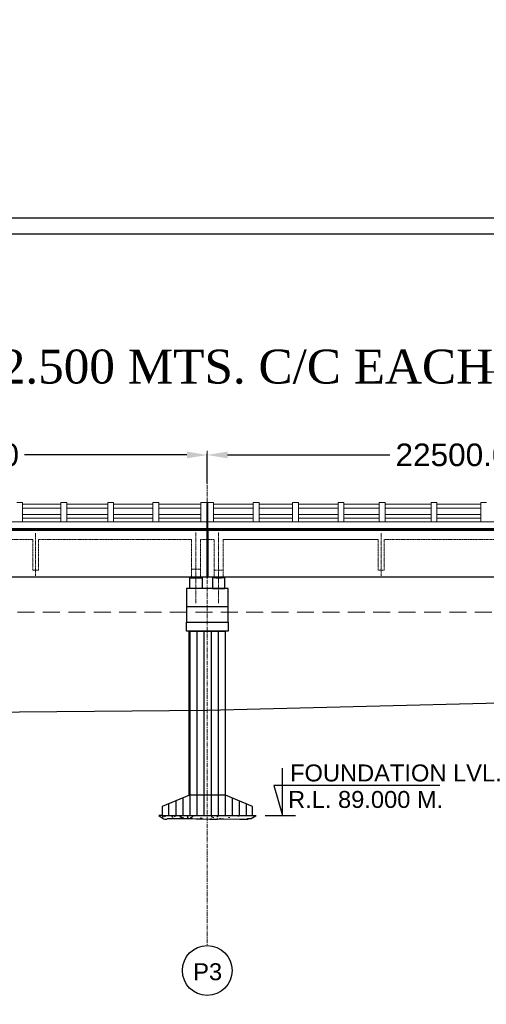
# Model space of a CAD drawing. Header units: inches. Extents: x 4599583 to 15517275, y 2817812 to 28133222513.
# Tile 31 of 95: x 4797878 to 4818542, y 28133010915 to 28133054486. Entities that reach past the tile are written whole.
import ezdxf

# ---------------------------------------------------------------- set-up
doc = ezdxf.new("R2010")
doc.units = ezdxf.units.IN
doc.header["$MEASUREMENT"] = 0
for name, pattern in [('CENTER', [2, 1.25, -0.25, 0.25, -0.25]), ('DASHED2', [0.375, 0.25, -0.125]), ('HIDDEN', [0.375, 0.25, -0.125])]:
    doc.linetypes.add(name, pattern=pattern)
for name, color, linetype in [('3', 201, 'Continuous'), ('CENTER', 3, 'CENTER'), ('CHAINAGE', 7, 'Continuous'), ('CHNGE', 31, 'Continuous'), ('DRG', 210, 'Continuous'), ('text', 7, 'Continuous')]:
    doc.layers.add(name, color=color, linetype=linetype)
for name, color, linetype, lineweight in [('CEN', 3, 'CENTER', 13), ('GL', 5, 'Continuous', 30), ('HATCH', 6, 'Continuous', 9), ('PITCH', 8, 'Continuous', 5), ('STR', 7, 'Continuous', 25), ('SYM', 8, 'Continuous', 5)]:
    doc.layers.add(name, color=color, linetype=linetype, lineweight=lineweight)
doc.layers.add('dim', color=7, linetype='Continuous', plot=False)
doc.styles.add('L', font='arial.ttf')
doc.styles.add('ROMANS', font='arial.ttf')
doc.dimstyles.new('Standard$0', dxfattribs={"dimtxt": 60, "dimasz": 60, "dimexe": 60, "dimexo": 60, "dimgap": 25, "dimtad": 0, "dimtih": 1, "dimtoh": 1, "dimlfac": -0.001, "dimzin": 0, "dimdsep": 46, "dimtxsty": 'ROMANS', "dimcen": 30, "dimclrd": 256, "dimclre": 256, "dimclrt": 4, "dimadec": 0, "dimazin": 0, "dimtfac": 1, "dimtix": 1, "dimtofl": 0, "dimtmove": 0, "dimatfit": 0, "dimfxl": 1, "dimtolj": 1, "dimtzin": 0, "dimlwd": -1, "dimlwe": -1, "dimarcsym": 0})
pattern_1 = [(90, (-1021760.13, 28133963954.07), (-312.5, 6e-14), [])]

# ---------------------------------------------------------------- blocks, each defined once
blk = doc.blocks.new('*D64')
at = {"layer": 'Defpoints', "color": 0, "transparency": 16777216}
for p in [(4896184, 28133038893), (4626184, 28133036143), (4896184, 28133036143)]:
    blk.add_point(p, dxfattribs=at)
at = {"layer": 'DRG', "color": 4, "lineweight": -2, "transparency": 16777216}
for p, q in [((4626184, 28133036193), (4626184, 28133038943)), ((4627134, 28133038893), (4703863, 28133038893)), ((4895234, 28133038893), (4818506, 28133038893)), ((4896184, 28133036193), (4896184, 28133038943))]:
    blk.add_line(p, q, dxfattribs=at)
at = {"layer": 'DRG', "color": 4, "transparency": 16777216}
for points in [[(4627134, 28133039051), (4627134, 28133038734), (4626184, 28133038893)], [(4895234, 28133039051), (4895234, 28133038734), (4896184, 28133038893)]]:
    blk.add_solid(points, dxfattribs=at)
at = {"layer": 'DRG', "color": 6, "transparency": 16777216, "insert": (4761184, 28133038893), "char_height": 1050, "attachment_point": 5, "style": 'ROMANS'}
blk.add_mtext('\\A1;{\\fTimes New Roman|b0|i0|c0|p18;\\H1.4286x;TOTAL LENGTH OF BRIDGE BETWEEN FACE OF DIRT WALLS 270.000 MTS. (12 SPANS @ 22.500 MTS. C/C EACH)}', dxfattribs=at)
blk = doc.blocks.new('*D67')
at = {"layer": 'Defpoints', "color": 0, "transparency": 16777216}
for p in [(4806184, 28133035224), (4783684, 28133033928), (4806184, 28133033928)]:
    blk.add_point(p, dxfattribs=at)
at = {"layer": 'DRG', "color": 4, "lineweight": -2, "transparency": 16777216}
for p, q in [((4783684, 28133033978), (4783684, 28133035274)), ((4806184, 28133033978), (4806184, 28133035274)), ((4784584, 28133035224), (4791775, 28133035224)), ((4805284, 28133035224), (4798094, 28133035224))]:
    blk.add_line(p, q, dxfattribs=at)
at = {"layer": 'DRG', "color": 4, "transparency": 16777216}
for points in [[(4784584, 28133035374), (4784584, 28133035074), (4783684, 28133035224)], [(4805284, 28133035374), (4805284, 28133035074), (4806184, 28133035224)]]:
    blk.add_solid(points, dxfattribs=at)
at = {"layer": 'DRG', "color": 6, "transparency": 16777216, "insert": (4794934, 28133035224), "char_height": 1000, "attachment_point": 5, "style": 'ROMANS'}
blk.add_mtext('\\A1;22500.00', dxfattribs=at)
blk = doc.blocks.new('*D68')
at = {"layer": 'Defpoints', "color": 0, "transparency": 16777216}
for p in [(4828684, 28133035224), (4806184, 28133033928), (4828684, 28133033928)]:
    blk.add_point(p, dxfattribs=at)
at = {"layer": 'DRG', "color": 4, "lineweight": -2, "transparency": 16777216}
for p, q in [((4806184, 28133033978), (4806184, 28133035274)), ((4828684, 28133033978), (4828684, 28133035274)), ((4807084, 28133035224), (4814275, 28133035224)), ((4827784, 28133035224), (4820594, 28133035224))]:
    blk.add_line(p, q, dxfattribs=at)
at = {"layer": 'DRG', "color": 4, "transparency": 16777216}
for points in [[(4807084, 28133035374), (4807084, 28133035074), (4806184, 28133035224)], [(4827784, 28133035374), (4827784, 28133035074), (4828684, 28133035224)]]:
    blk.add_solid(points, dxfattribs=at)
at = {"layer": 'DRG', "color": 6, "transparency": 16777216, "insert": (4817434, 28133035224), "char_height": 1000, "attachment_point": 5, "style": 'ROMANS'}
blk.add_mtext('\\A1;22500.00', dxfattribs=at)

msp = doc.modelspace()

# ---------------------------------------------------------------- hatches: boundary and pattern name
at = {"layer": 'CHNGE', "linetype": 'Continuous'}
h = msp.add_hatch(dxfattribs=at)
h.set_pattern_fill('ANSI31', color=8, scale=2500, angle=45, style=0)
h.set_pattern_definition(pattern_1)
h.paths.add_polyline_path([(4806984.369, 28133026079.188), (4806194.369, 28133026157.714), (4806194.369, 28133020172.507), (4806984.369, 28133020172.507)])
h.paths.add_polyline_path([(4806174.369, 28133026159.702), (4805384.369, 28133026238.228), (4805384.369, 28133020172.507), (4806174.369, 28133020172.507)])
h.paths.add_polyline_path([(4806174.369, 28133027429.964), (4805384.369, 28133027429.964), (4805384.369, 28133026238.228), (4806174.369, 28133026159.702)])
h.paths.add_polyline_path([(4806984.369, 28133027429.964), (4806194.369, 28133027429.964), (4806194.369, 28133026157.714), (4806984.369, 28133026079.188)])
h = msp.add_hatch(dxfattribs=at)
h.set_pattern_fill('ANSI31', color=8, scale=2500, angle=45, style=0)
h.set_pattern_definition(pattern_1)
h.paths.add_polyline_path([(4806184.369, 28133020172.507), (4805394.37, 28133020172.507), (4804194.371, 28133019672.507), (4804194.371, 28133019272.508), (4806184.369, 28133019272.508)])
h.paths.add_polyline_path([(4808194.367, 28133019672.507), (4806994.368, 28133020172.507), (4806184.369, 28133020172.507), (4806184.369, 28133019272.508), (4808194.367, 28133019272.508)])
at = {"layer": 'HATCH', "ltscale": 200}
h = msp.add_hatch(dxfattribs=at)
h.set_pattern_fill('AR-CONC', color=256, scale=79.99992, style=0)
h.set_pattern_definition([(50, (4362160.63, 28133214840), (573.80757, -50.20166), [59.99994, -659.99934]), (355, (4362160.63, 28133214840), (-111.00096, 601.7531), [47.99995, -527.9995]), (100.4514, (4362208.45, 28133214835.8), (462.80704, 551.5511), [50.9921, -560.9131]), (46.1842, (4362160.6, 28133215000), (853.792, -132.4151), [89.9999, -989.999]), (96.6356, (4362231.8, 28133214988.95), (747.7294, 779.2935), [76.4882, -841.3696]), (351.1842, (4362160.6, 28133215000), (747.7288, 779.2941), [72, -791.9992]), (21, (4362240.63, 28133214960), (477.52516, -322.0948), [59.99994, -659.99934]), (326, (4362240.63, 28133214960), (194.6521, 580.11946), [47.99995, -527.9995]), (71.4514, (4362280.4, 28133214933.15), (672.1774, 258.02414), [50.9921, -560.9131]), (37.5, (4362160.63, 28133214839.99), (9.727875, 266.31482), [0, -521.59948, 0, -535.99946, 0, -529.99947]), (7.5, (4362160.63, 28133214840), (210.45542, 315.52905), [0, -305.5997, 0, -509.5995, 0, -201.9998]), (327.5, (4361982.23, 28133214839.99), (427.05752, -18.04388), [0, -199.9998, 0, -623.99938, 0, -827.99917]), (317.5, (4361902.23, 28133214840), (466.54847, 80.0839), [0, -259.99974, 0, -414.3996, 0, -587.9994])])
h.paths.add_polyline_path([(4808194.367, 28133019272.508), (4806194.369, 28133019272.508), (4806194.369, 28133019116.183), (4806291.653, 28133019113.868), (4806631.423, 28133019113.868), (4806760.248, 28133019120.797), (4806912.797, 28133019127.725), (4807632.875, 28133019106.94), (4807990.897, 28133019106.94), (4807960.887, 28133019120.797), (4807999.481, 28133019135.152), (4808082.183, 28133019136.249), (4808128.067, 28133019139.071)])
h.paths.add_polyline_path([(4806194.369, 28133019272.508), (4804194.371, 28133019272.508), (4804231.554, 28133019137.891), (4804241.835, 28133019120.797), (4804309.006, 28133019113.868), (4804376.178, 28133019113.868), (4804435.861, 28133019141.581), (4805531.826, 28133019141.581), (4805698.244, 28133019120.797), (4806000.421, 28133019120.797), (4806194.369, 28133019116.183)])
at = {"layer": 'PITCH'}
h = msp.add_hatch(dxfattribs=at)
h.set_pattern_fill('ANGLE', color=256, scale=100, style=0)
h.set_pattern_definition([(360, (4678370.005, 28132776660.556), (2e-14, 27.5), [20, -7.5]), (90, (4678370.005, 28132776660.556), (-27.5, 2e-14), [20, -7.5])])
h.paths.add_polyline_path([(4805559.369, 28133029822.508), (4805809.369, 28133029822.508), (4805809.369, 28133029783.508), (4805559.369, 28133029783.508)])
h = msp.add_hatch(dxfattribs=at)
h.set_pattern_fill('ANGLE', color=256, scale=100, style=0)
h.set_pattern_definition([(180, (4933998.733, 28132776660.556), (2e-14, 27.5), [20, -7.5]), (90, (4933998.733, 28132776660.556), (27.5, -2e-14), [20, -7.5])])
h.paths.add_polyline_path([(4806809.369, 28133029822.508), (4806559.369, 28133029822.508), (4806559.369, 28133029783.508), (4806809.369, 28133029783.508)])

# ---------------------------------------------------------------- linework, layer by layer
at = {"color": 7, "ltscale": 0.9}
for p, q in [((4806164.369, 28133031972.508), (4806164.369, 28133029822.508)), ((4806204.369, 28133031972.508), (4806204.369, 28133029822.508))]:
    msp.add_line(p, q, dxfattribs=at)
at = {"color": 7, "lineweight": 25, "ltscale": 0.5}
msp.add_line((4806204.369, 28133031897.508), (4806204.369, 28133029822.508), dxfattribs=at)
for points in [[(4805409.369, 28133029783.508), (4805959.369, 28133029783.508), (4805959.369, 28133029322.508), (4805409.369, 28133029322.508)], [(4805559.369, 28133029822.508), (4805809.369, 28133029822.508), (4805809.369, 28133029783.508), (4805559.369, 28133029783.508)], [(4806959.369, 28133029783.508), (4806409.369, 28133029783.508), (4806409.369, 28133029322.508), (4806959.369, 28133029322.508)], [(4806809.369, 28133029822.508), (4806559.369, 28133029822.508), (4806559.369, 28133029783.508), (4806809.369, 28133029783.508)]]:
    msp.add_lwpolyline(points, close=True, dxfattribs=at)
msp.add_circle((4806184.369, 28133012410.268), 1101.806)
at = {"layer": '3', "color": 87, "linetype": 'HIDDEN', "lineweight": 5, "ltscale": 50}
for p, q in [((4798454.369, 28133031487.508), (4791514.369, 28133031487.508)), ((4798454.369, 28133030122.508), (4798454.369, 28133031487.508)), ((4798454.369, 28133030122.508), (4798454.369, 28133031487.508)), ((4798714.369, 28133030122.508), (4798714.369, 28133031487.508)), ((4805484.369, 28133031487.508), (4798714.369, 28133031487.508)), ((4798714.369, 28133030122.508), (4798714.369, 28133031487.508)), ((4805484.369, 28133031487.508), (4798714.369, 28133031487.508)), ((4805484.369, 28133029822.508), (4805484.369, 28133031487.508)), ((4805884.369, 28133029822.508), (4805884.369, 28133031487.508)), ((4806164.369, 28133031487.508), (4805884.369, 28133031487.508)), ((4806204.369, 28133031487.508), (4806484.369, 28133031487.508)), ((4806484.369, 28133029822.508), (4806484.369, 28133031487.508)), ((4806884.369, 28133029822.508), (4806884.369, 28133031487.508)), ((4806884.369, 28133031487.508), (4813719.774, 28133031487.508)), ((4813754.369, 28133031487.508), (4806884.369, 28133031487.508)), ((4813754.369, 28133030122.508), (4813754.369, 28133031487.508)), ((4814014.369, 28133030122.508), (4814014.369, 28133031487.508)), ((4820954.369, 28133031487.508), (4814014.369, 28133031487.508)), ((4798714.369, 28133030122.508), (4798454.369, 28133030122.508)), ((4805484.369, 28133030172.508), (4805884.369, 28133030172.508)), ((4806884.369, 28133030122.508), (4806484.369, 28133030122.508)), ((4814014.369, 28133030122.508), (4813754.369, 28133030122.508))]:
    msp.add_line(p, q, dxfattribs=at)
at = {"layer": 'CEN', "ltscale": 150}
msp.add_line((4806184.369, 28133035406.074), (4806184.369, 28133013512.074), dxfattribs=at)
at = {"layer": 'CEN', "ltscale": 10}
for p, q in [((4798584.369, 28133029872.508), (4798584.369, 28133031772.508)), ((4798584.369, 28133029872.508), (4798584.369, 28133031772.508)), ((4805684.369, 28133028665.882), (4805684.369, 28133031790.387)), ((4806684.369, 28133028665.882), (4806684.369, 28133031798.468)), ((4813884.369, 28133029872.508), (4813884.369, 28133031772.508))]:
    msp.add_line(p, q, dxfattribs=at)
at = {"layer": 'CENTER', "color": 0, "linetype": 'Continuous'}
msp.add_lwpolyline([(4599583.245, 28133045717.461), (4917789.681, 28133045717.461), (4917789.681, 28132837989.552), (4599583.245, 28132837989.552)], close=True, dxfattribs=at)
at = {"layer": 'CHAINAGE', "linetype": 'ByBlock'}
for p, q in [((4783704.369, 28133031897.508), (4806164.369, 28133031897.508)), ((4806204.369, 28133031897.508), (4828664.369, 28133031897.508)), ((4806204.369, 28133029822.508), (4806204.369, 28133031897.508)), ((4806164.369, 28133029822.508), (4783704.369, 28133029822.508)), ((4828664.369, 28133029822.508), (4806204.369, 28133029822.508))]:
    msp.add_line(p, q, dxfattribs=at)
at = {"layer": 'CHNGE', "color": 50}
msp.add_lwpolyline([(4600293.869, 28133045006.838), (4917079.057, 28133045006.838), (4917079.057, 28132838700.176), (4600293.869, 28132838700.176)], close=True, dxfattribs=at)
at = {"layer": 'dim', "ltscale": 5}
msp.add_line((4808744.82, 28133019272.508), (4810089.82, 28133019272.508), dxfattribs=at)
msp.add_lwpolyline([(4816490.727, 28133020592.521), (4809133.767, 28133020592.521), (4809519.32, 28133019272.508), (4809519.32, 28133021370.005)], dxfattribs=at)
at = {"layer": 'GL', "lineweight": 30}
msp.add_lwpolyline([(4746184.369, 28133023687.508), (4756184.369, 28133023582.508), (4766184.369, 28133023442.508), (4776184.369, 28133023302.508), (4786184.369, 28133023727.508), (4796184.369, 28133023847.508), (4806184.369, 28133023927.508), (4826184.369, 28133024437.508), (4836184.369, 28133024647.508), (4846184.369, 28133024427.508), (4856184.369, 28133024587.508)], dxfattribs=at)
at = {"layer": 'PITCH', "linetype": 'DASHED2', "ltscale": 3000}
msp.add_line((4626784.369, 28133028272.508), (4895584.369, 28133028272.508), dxfattribs=at)
at = {"layer": 'STR'}
for p, q in [((4648704.369, 28133031972.508), (4896184.369, 28133031972.508)), ((4896164.369, 28133031897.508), (4648704.369, 28133031897.508)), ((4805259.369, 28133028522.508), (4807109.369, 28133028522.508)), ((4804194.371, 28133019272.508), (4804044.371, 28133019272.508)), ((4808194.367, 28133019272.508), (4808344.367, 28133019272.508))]:
    msp.add_line(p, q, dxfattribs=at)
at = {"layer": 'STR', "color": 2}
msp.add_line((4806164.369, 28133029822.508), (4806204.369, 28133029822.508), dxfattribs=at)
at = {"layer": 'STR'}
for points in [[(4807109.369, 28133029322.508), (4805259.369, 28133029322.508), (4805259.369, 28133028872.508), (4805259.369, 28133027829.964), (4807109.369, 28133027829.964), (4807109.369, 28133028872.508), (4807109.369, 28133029322.508)], [(4805394.37, 28133020172.507), (4804194.371, 28133019672.507), (4804194.371, 28133019272.508), (4808194.367, 28133019272.508), (4808194.367, 28133019672.507), (4806994.368, 28133020172.507), (4805394.37, 28133020172.507)], [(4804044.371, 28133019272.508), (4804231.554, 28133019137.891), (4804241.835, 28133019120.797), (4804241.835, 28133019120.797), (4804309.006, 28133019113.868), (4804376.178, 28133019113.868), (4804435.861, 28133019141.581), (4805531.826, 28133019141.581), (4805698.244, 28133019120.797), (4806000.421, 28133019120.797), (4806291.653, 28133019113.868), (4806631.423, 28133019113.868), (4806760.248, 28133019120.797), (4806912.797, 28133019127.725), (4807632.875, 28133019106.94), (4807990.897, 28133019106.94), (4807990.897, 28133019106.94), (4807990.897, 28133019106.94), (4807990.897, 28133019106.94), (4807960.887, 28133019120.797), (4807999.481, 28133019135.152), (4808082.183, 28133019136.249), (4808128.067, 28133019139.071), (4808344.367, 28133019272.508)]]:
    msp.add_lwpolyline(points, dxfattribs=at)
for points in [[(4805259.369, 28133027829.964), (4807109.369, 28133027829.964), (4807109.369, 28133027429.964), (4805259.369, 28133027429.964)], [(4805384.369, 28133027429.964), (4806984.369, 28133027429.964), (4806984.369, 28133020172.507), (4805384.369, 28133020172.507)]]:
    msp.add_lwpolyline(points, close=True, dxfattribs=at)
at = {"layer": 'SYM'}
for p, q in [((4797747.743, 28133033117.508), (4798007.743, 28133033117.508)), ((4798007.743, 28133033117.508), (4798007.743, 28133032272.508)), ((4799706.139, 28133033117.508), (4799966.139, 28133033117.508)), ((4799966.139, 28133033117.508), (4799966.139, 28133032272.508)), ((4801775.878, 28133033117.508), (4802035.878, 28133033117.508)), ((4802035.878, 28133033117.508), (4802035.878, 28133032272.508)), ((4803779.188, 28133033117.508), (4804039.188, 28133033117.508)), ((4804039.188, 28133033117.508), (4804039.188, 28133032272.508)), ((4805905.278, 28133033117.508), (4806165.278, 28133033117.508)), ((4806164.369, 28133033117.508), (4806164.369, 28133031972.508)), ((4806204.369, 28133033117.508), (4806464.369, 28133033117.508)), ((4806204.369, 28133033117.508), (4806204.369, 28133031972.508)), ((4806464.369, 28133033117.508), (4806464.369, 28133032272.508)), ((4808220.099, 28133033117.508), (4808480.099, 28133033117.508)), ((4808480.099, 28133033117.508), (4808480.099, 28133032272.508)), ((4809963.16, 28133033117.508), (4810223.16, 28133033117.508)), ((4809963.16, 28133033117.508), (4809963.16, 28133032272.508)), ((4810223.16, 28133033117.508), (4810223.16, 28133032272.508)), ((4811978.89, 28133033117.508), (4812238.89, 28133033117.508)), ((4812238.89, 28133033117.508), (4812238.89, 28133032272.508)), ((4813795.79, 28133033117.508), (4814055.79, 28133033117.508)), ((4814055.79, 28133033117.508), (4814055.79, 28133032272.508)), ((4816093.128, 28133033117.508), (4816352.128, 28133033117.508)), ((4816352.128, 28133033117.508), (4816352.128, 28133032272.508)), ((4818295.477, 28133033117.508), (4818555.477, 28133033117.508)), ((4806165.278, 28133032272.508), (4794215.628, 28133032272.508)), ((4806204.369, 28133032272.508), (4818230.947, 28133032272.508)), ((4828664.369, 28133032272.508), (4816715.628, 28133032272.508))]:
    msp.add_line(p, q, dxfattribs=at)
at = {"layer": 'SYM', "ltscale": 0.9}
for p, q in [((4799706.139, 28133033117.508), (4799706.139, 28133032272.508)), ((4801775.878, 28133033117.508), (4801775.878, 28133032272.508)), ((4803779.188, 28133033117.508), (4803779.188, 28133032272.508)), ((4805905.278, 28133033117.508), (4805905.278, 28133032272.508)), ((4808220.099, 28133033117.508), (4808220.099, 28133032272.508)), ((4811978.89, 28133033117.508), (4811978.89, 28133032272.508)), ((4813795.79, 28133033117.508), (4813795.79, 28133032272.508)), ((4816093.128, 28133033117.508), (4816093.128, 28133032272.508)), ((4818295.477, 28133033117.508), (4818295.477, 28133032272.508))]:
    msp.add_line(p, q, dxfattribs=at)
at = {"layer": 'SYM'}
for points in [[(4798007.743, 28133033042.51), (4799706.139, 28133033042.512), (4799706.139, 28133032877.512), (4798007.743, 28133032877.51)], [(4806464.369, 28133033042.508), (4808220.099, 28133033042.512), (4808220.099, 28133032877.512), (4806464.369, 28133032877.508)], [(4810223.16, 28133033042.508), (4811978.89, 28133033042.512), (4811978.89, 28133032877.512), (4810223.16, 28133032877.508)], [(4798007.743, 28133032587.51), (4799706.139, 28133032587.512), (4799706.139, 28133032422.512), (4798007.743, 28133032422.51)], [(4806464.369, 28133032587.508), (4808220.099, 28133032587.512), (4808220.099, 28133032422.512), (4806464.369, 28133032422.508)], [(4810223.16, 28133032587.508), (4811978.89, 28133032587.512), (4811978.89, 28133032422.512), (4810223.16, 28133032422.508)]]:
    msp.add_lwpolyline(points, dxfattribs=at)
for points in [[(4799966.139, 28133033042.508), (4801775.878, 28133033042.512), (4801775.878, 28133032877.512), (4799966.139, 28133032877.508)], [(4802035.878, 28133033042.508), (4803779.188, 28133033042.512), (4803779.188, 28133032877.512), (4802035.878, 28133032877.508)], [(4804039.188, 28133033042.508), (4805905.278, 28133033042.512), (4805905.278, 28133032877.512), (4804039.188, 28133032877.508)], [(4808480.099, 28133033042.508), (4809963.16, 28133033042.512), (4809963.16, 28133032877.512), (4808480.099, 28133032877.508)], [(4812238.89, 28133033042.508), (4813795.79, 28133033042.512), (4813795.79, 28133032877.512), (4812238.89, 28133032877.508)], [(4814055.79, 28133033042.508), (4816093.128, 28133033042.512), (4816093.128, 28133032877.512), (4814055.79, 28133032877.508)], [(4816352.128, 28133033042.508), (4818295.477, 28133033042.512), (4818295.477, 28133032877.512), (4816352.128, 28133032877.508)], [(4799966.139, 28133032587.508), (4801775.878, 28133032587.512), (4801775.878, 28133032422.512), (4799966.139, 28133032422.508)], [(4802035.878, 28133032587.508), (4803779.188, 28133032587.512), (4803779.188, 28133032422.512), (4802035.878, 28133032422.508)], [(4804039.188, 28133032587.508), (4805905.278, 28133032587.512), (4805905.278, 28133032422.512), (4804039.188, 28133032422.508)], [(4808480.099, 28133032587.508), (4809963.16, 28133032587.512), (4809963.16, 28133032422.512), (4808480.099, 28133032422.508)], [(4812238.89, 28133032587.508), (4813795.79, 28133032587.512), (4813795.79, 28133032422.512), (4812238.89, 28133032422.508)], [(4814055.79, 28133032587.508), (4816093.128, 28133032587.512), (4816093.128, 28133032422.512), (4814055.79, 28133032422.508)], [(4816352.128, 28133032587.508), (4818295.477, 28133032587.512), (4818295.477, 28133032422.512), (4816352.128, 28133032422.508)]]:
    msp.add_lwpolyline(points, close=True, dxfattribs=at)

# ---------------------------------------------------------------- texts
at = {"layer": 'text', "color": 2, "style": 'L'}
for s, p in [('FOUNDATION LVL.', (4809850.915, 28133020778.625)), ('R.L. 89.000 M.', (4809762.361, 28133019605.271))]:
    msp.add_text(s, height=750, dxfattribs=at).set_placement(p)
at = {"layer": 'text', "style": 'ROMANS'}
msp.add_text('P3', height=750, dxfattribs=at).set_placement((4805561.839, 28133011982.702))

# ---------------------------------------------------------------- dimensions: what is measured, and where the dimension line sits
at = {"layer": 'DRG'}
dim = msp.add_linear_dim(base=(4896184.369, 28133038892.582), p1=(4626184.369, 28133036142.582), p2=(4896184.369, 28133036142.582), text='{\\fTimes New Roman|b0|i0|c0|p18;\\H1.4286x;TOTAL LENGTH OF BRIDGE BETWEEN FACE OF DIRT WALLS 270.000 MTS. (12 SPANS @ 22.500 MTS. C/C EACH)}', dimstyle='Standard$0', override={"dimscale": 1, "dimtxt": 1050, "dimasz": 950, "dimexe": 50, "dimexo": 50, "dimgap": 300, "dimtoh": 0, "dimtxsty": 'ROMANS', "dimsah": 1, "dimcen": 0.09, "dimdle": 0, "dimclrd": 4, "dimclre": 4, "dimclrt": 6, "dimtm": 0, "dimlwd": 65534, "dimlwe": 65534}, dxfattribs=at)
dim.commit()
dim.dimension.update_dxf_attribs({"geometry": '*D64', "text_midpoint": (4761184.369, 28133038892.582)})
for base, p1, p2, picture, middle in [((4806184.369, 28133035223.98), (4783684.369, 28133033927.676), (4806184.369, 28133033927.676), '*D67', (4794934.369, 28133035223.98)), ((4828684.369, 28133035223.98), (4806184.369, 28133033927.676), (4828684.369, 28133033927.676), '*D68', (4817434.369, 28133035223.98))]:
    dim = msp.add_linear_dim(base=base, p1=p1, p2=p2, angle=180, dimstyle='Standard$0', override={"dimscale": 1, "dimtxt": 1000, "dimasz": 900, "dimexe": 50, "dimexo": 50, "dimgap": 300, "dimtoh": 0, "dimtxsty": 'ROMANS', "dimsah": 1, "dimcen": 0.09, "dimdle": 0, "dimclrd": 4, "dimclre": 4, "dimclrt": 6, "dimtm": 0, "dimlwd": 65534, "dimlwe": 65534}, dxfattribs=at)
    dim.commit()
    dim.dimension.update_dxf_attribs({"geometry": picture, "text_midpoint": middle})

doc.saveas('drawing.dxf')
